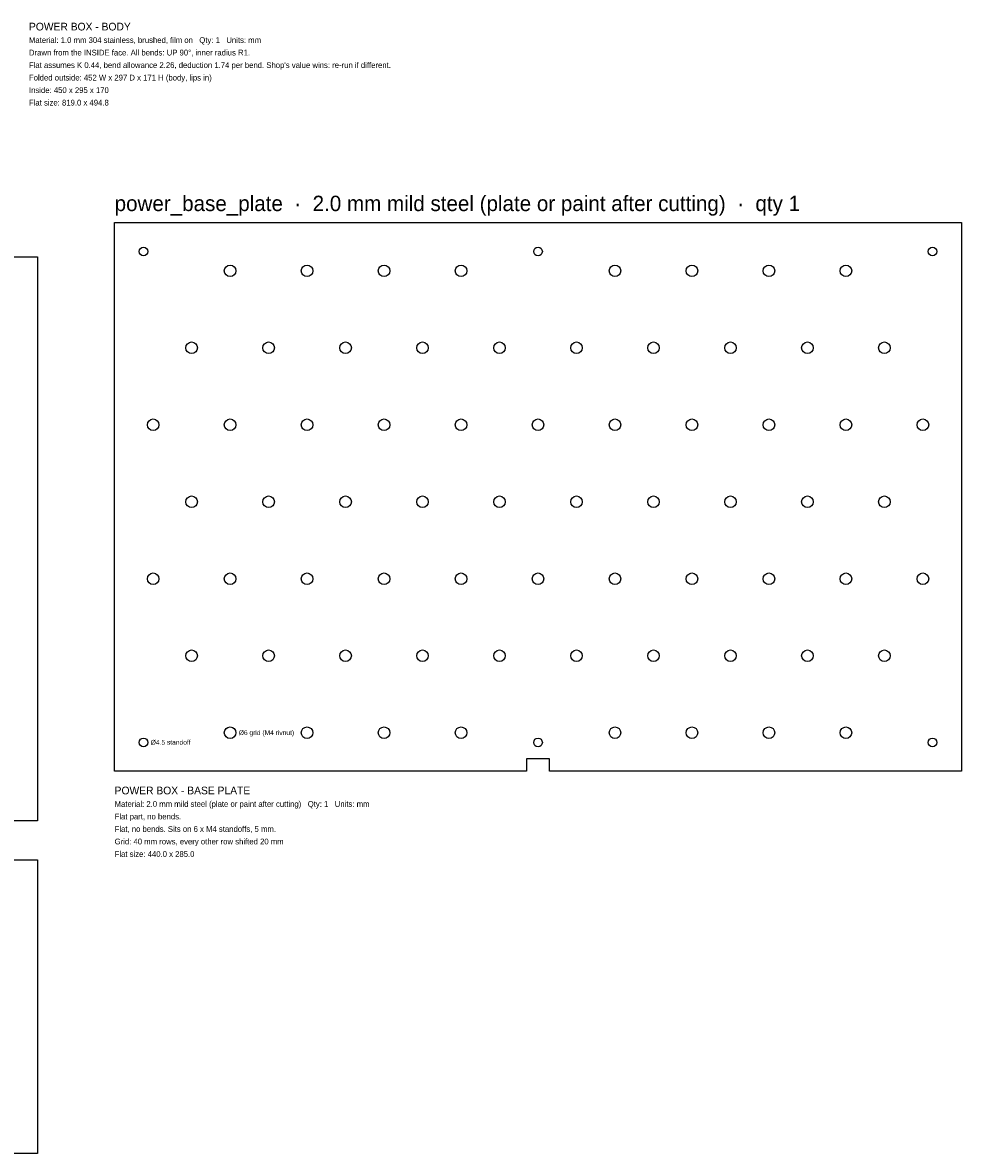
# Model space of a CAD drawing. Header units: millimetres. Extents: x 0 to 1639, y -1843 to 53.
# Tile 3 of 12: x 477 to 965, y -1637 to -1049. Entities that reach past the tile are written whole.
import ezdxf

# ---------------------------------------------------------------- set-up
doc = ezdxf.new("R2010")
doc.units = ezdxf.units.MM
for name, color, linetype in [('Leaders', 5, 'CONTINUOUS'), ('Part Labels', 2, 'Continuous'), ('Title', 7, 'CONTINUOUS'), ('Visible', 7, 'CONTINUOUS')]:
    doc.layers.add(name, color=color, linetype=linetype)

msp = doc.modelspace()

# ---------------------------------------------------------------- linework, layer by layer
at = {"layer": 'Visible'}
for p, q in [((524.52, -1438.28), (524.52, -1153.28)), ((524.52, -1153.28), (964.52, -1153.28)), ((964.52, -1153.28), (964.52, -1438.28)), ((471.02, -1171.05), (484.52, -1171.05)), ((484.52, -1171.05), (484.52, -1464.05)), ((750.52, -1431.78), (738.52, -1431.78)), ((738.52, -1431.78), (738.52, -1438.28)), ((750.52, -1438.28), (750.52, -1431.78)), ((738.52, -1438.28), (524.52, -1438.28)), ((964.52, -1438.28), (750.52, -1438.28)), ((484.52, -1464.05), (471.02, -1464.05)), ((471.02, -1484.31), (484.52, -1484.31)), ((484.52, -1484.31), (484.52, -1636.81)), ((484.52, -1636.81), (470.52, -1636.81))]:
    msp.add_line(p, q, dxfattribs=at)
for centre, radius in [((539.52, -1168.28), 2.25), ((744.52, -1168.28), 2.25), ((949.52, -1168.28), 2.25), ((584.52, -1178.28), 3), ((624.52, -1178.28), 3), ((664.52, -1178.28), 3), ((704.52, -1178.28), 3), ((784.52, -1178.28), 3), ((824.52, -1178.28), 3), ((864.52, -1178.28), 3), ((904.52, -1178.28), 3), ((564.52, -1218.28), 3), ((604.52, -1218.28), 3), ((644.52, -1218.28), 3), ((684.52, -1218.28), 3), ((724.52, -1218.28), 3), ((764.52, -1218.28), 3), ((804.52, -1218.28), 3), ((844.52, -1218.28), 3), ((884.52, -1218.28), 3), ((924.52, -1218.28), 3), ((544.52, -1258.28), 3), ((584.52, -1258.28), 3), ((624.52, -1258.28), 3), ((664.52, -1258.28), 3), ((704.52, -1258.28), 3), ((744.52, -1258.28), 3), ((784.52, -1258.28), 3), ((824.52, -1258.28), 3), ((864.52, -1258.28), 3), ((904.52, -1258.28), 3), ((944.52, -1258.28), 3), ((564.52, -1298.28), 3), ((604.52, -1298.28), 3), ((644.52, -1298.28), 3), ((684.52, -1298.28), 3), ((724.52, -1298.28), 3), ((764.52, -1298.28), 3), ((804.52, -1298.28), 3), ((844.52, -1298.28), 3), ((884.52, -1298.28), 3), ((924.52, -1298.28), 3), ((544.52, -1338.28), 3), ((584.52, -1338.28), 3), ((624.52, -1338.28), 3), ((664.52, -1338.28), 3), ((704.52, -1338.28), 3), ((744.52, -1338.28), 3), ((784.52, -1338.28), 3), ((824.52, -1338.28), 3), ((864.52, -1338.28), 3), ((904.52, -1338.28), 3), ((944.52, -1338.28), 3), ((564.52, -1378.28), 3), ((604.52, -1378.28), 3), ((644.52, -1378.28), 3), ((684.52, -1378.28), 3), ((724.52, -1378.28), 3), ((764.52, -1378.28), 3), ((804.52, -1378.28), 3), ((844.52, -1378.28), 3), ((884.52, -1378.28), 3), ((924.52, -1378.28), 3), ((584.52, -1418.28), 3), ((624.52, -1418.28), 3), ((664.52, -1418.28), 3), ((704.52, -1418.28), 3), ((784.52, -1418.28), 3), ((824.52, -1418.28), 3), ((864.52, -1418.28), 3), ((904.52, -1418.28), 3), ((539.52, -1423.28), 2.25), ((744.52, -1423.28), 2.25), ((949.52, -1423.28), 2.25)]:
    msp.add_circle(centre, radius, dxfattribs=at)

# ---------------------------------------------------------------- texts
at = {"layer": 'Leaders'}
for s, p in [('%%c6 grid (M4 rivnut)', (589.02, -1419.48)), ('%%c4.5 standoff', (543.27, -1424.48))]:
    msp.add_text(s, height=2.5, dxfattribs=at).set_placement(p)
at = {"layer": 'Part Labels'}
msp.add_text('power_base_plate  ·  2.0 mm mild steel (plate or paint after cutting)  ·  qty 1', height=8, dxfattribs=at).set_placement((524.52, -1147.28))
at = {"layer": 'Title'}
for s, height, p in [('POWER BOX - BODY', 4, (480, -1053.43)), ('Material: 1.0 mm 304 stainless, brushed, film on   Qty: 1   Units: mm', 3, (480, -1059.93)), ('Drawn from the INSIDE face. All bends: UP 90%%D, inner radius R1.', 3, (480, -1066.43)), ("Flat assumes K 0.44, bend allowance 2.26, deduction 1.74 per bend. Shop's value wins: re-run if different.", 3, (480, -1072.93)), ('Folded outside: 452 W x 297 D x 171 H (body, lips in)', 3, (480, -1079.43)), ('Inside: 450 x 295 x 170', 3, (480, -1085.93)), ('Flat size: 819.0 x 494.8', 3, (480, -1092.43)), ('POWER BOX - BASE PLATE', 4, (524.52, -1450.28)), ('Material: 2.0 mm mild steel (plate or paint after cutting)   Qty: 1   Units: mm', 3, (524.52, -1456.78)), ('Flat part, no bends.', 3, (524.52, -1463.28)), ('Flat, no bends. Sits on 6 x M4 standoffs, 5 mm.', 3, (524.52, -1469.78)), ('Grid: 40 mm rows, every other row shifted 20 mm', 3, (524.52, -1476.28)), ('Flat size: 440.0 x 285.0', 3, (524.52, -1482.78))]:
    msp.add_text(s, height=height, dxfattribs=at).set_placement(p)

doc.saveas('drawing.dxf')
